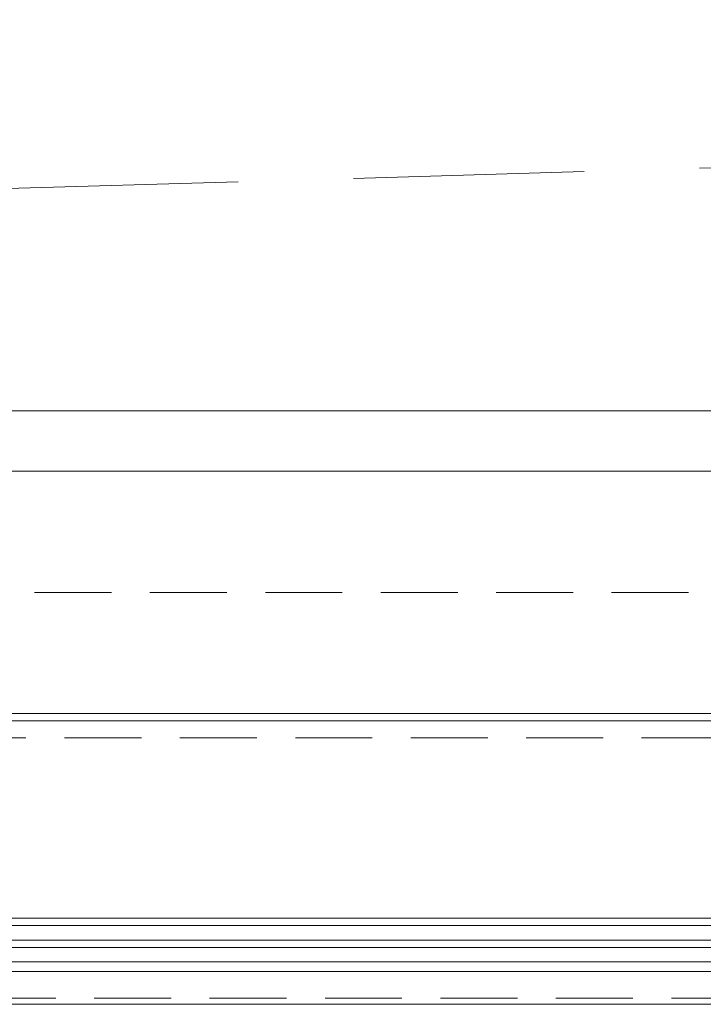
# Model space of a CAD drawing. Header units: millimetres. Extents: x 213386 to 506888, y 183055 to 450952.
# Tile 162 of 256: x 381484 to 382049, y 284292 to 285105. Entities that reach past the tile are written whole.
import ezdxf

# ---------------------------------------------------------------- set-up
doc = ezdxf.new("R2010")
doc.units = ezdxf.units.MM
doc.linetypes.add('ČÁRKOVANÁ', pattern=[19.05, 12.7, -6.35])
for name, color, linetype, lineweight in [('FASÁDA DETAILNÍ', 255, 'Continuous', 0), ('KOTY', 255, 'Continuous', 0), ('NOVA', 255, 'Continuous', 0), ('TENKA', 255, 'Continuous', 0)]:
    doc.layers.add(name, color=color, linetype=linetype, lineweight=lineweight)
doc.layers.add('PLOCHY K PRONÁJMU', color=255, linetype='Continuous', lineweight=0, plot=False)
doc.layers.get('KOTY').off()

# ---------------------------------------------------------------- blocks, each defined once
blk = doc.blocks.new('NOVÁ PODLAHA')
at = {"layer": 'NOVA', "linetype": 'ČÁRKOVANÁ', "ltscale": 15}
blk.add_line((0, 0), (25700, 750), dxfattribs=at)
at = {"layer": 'NOVA'}
blk.add_lwpolyline([(25700, 16457.5), (25700, 0), (0, 0), (0, 15942.5)], dxfattribs=at)

msp = doc.modelspace()

# ---------------------------------------------------------------- linework, layer by layer
at = {"layer": 'FASÁDA DETAILNÍ'}
for p, q in [((382920.14, 284526.15), (380283.14, 284526.15)), ((387044.81, 284363.15), (373041.64, 284363.15)), ((393344.81, 284363.15), (373041.64, 284363.15)), ((386081.14, 284363.15), (381213.47, 284363.15)), ((373041.64, 284357.15), (387044.81, 284357.15)), ((373041.64, 284357.15), (393344.81, 284357.15)), ((381213.47, 284357.15), (386073.6, 284357.15)), ((387044.81, 284345.15), (373041.64, 284345.15)), ((393344.81, 284345.15), (373041.64, 284345.15)), ((386073.6, 284345.15), (381213.47, 284345.15)), ((373041.64, 284339.15), (387044.81, 284339.15)), ((373041.64, 284339.15), (393344.81, 284339.15)), ((381213.47, 284339.15), (386073.6, 284339.15)), ((387044.81, 284327.15), (373041.64, 284327.15)), ((393344.81, 284327.15), (373041.64, 284327.15)), ((386073.6, 284327.15), (381213.47, 284327.15)), ((373041.64, 284319.15), (399616.64, 284319.15)), ((380272.14, 284319.15), (386081.14, 284319.15))]:
    msp.add_line(p, q, dxfattribs=at)
for points in [[(399616.64, 284292.15), (373036.64, 284292.15), (373036.64, 307972.15), (399616.64, 307972.15)], [(399376.64, 284532.15), (373276.64, 284532.15), (373276.64, 307732.15), (399376.64, 307732.15)], [(399176.64, 284732.15), (373476.64, 284732.15), (373476.64, 307532.15), (399176.64, 307532.15)]]:
    msp.add_lwpolyline(points, close=True, dxfattribs=at)
at = {"layer": 'FASÁDA DETAILNÍ', "linetype": 'ČÁRKOVANÁ', "ltscale": 5}
msp.add_lwpolyline([(399611.64, 284297.15), (373041.64, 284297.15), (373041.64, 307967.15), (399611.64, 307967.15)], close=True, dxfattribs=at)
at = {"layer": 'FASÁDA DETAILNÍ', "color": 7, "linetype": 'ČÁRKOVANÁ', "ltscale": 5}
for points in [[(399396.64, 284512.15), (373256.64, 284512.15), (373256.64, 307752.15), (399396.64, 307752.15)], [(399276.64, 284632.15), (373376.64, 284632.15), (373376.64, 307632.15), (399276.64, 307632.15)]]:
    msp.add_lwpolyline(points, close=True, dxfattribs=at)
at = {"layer": 'PLOCHY K PRONÁJMU', "ltscale": 5}
msp.add_lwpolyline([(373526.64, 307482.15), (399126.64, 307482.15), (399126.64, 284782.15), (373526.64, 284782.15)], close=True, dxfattribs=at)
msp.add_lwpolyline([(392626.64, 284782.15), (386326.64, 284782.15), (386586.64, 286172.15), (386586.64, 286892.15), (386066.64, 286892.15), (386066.64, 286172.15), (386586.64, 286172.15), (386326.64, 284782.15), (380026.64, 284782.15), (380286.64, 286172.15), (380286.64, 286892.15), (379766.64, 286892.15), (379766.64, 286172.15), (380286.64, 286172.15), (380026.64, 284782.15), (373526.64, 284782.15)], dxfattribs=at)
at = {"layer": 'TENKA', "ltscale": 20}
msp.add_lwpolyline([(386289.14, 284732.15), (380064.14, 284732.15)], dxfattribs=at)

# ---------------------------------------------------------------- block references
at = {"layer": 'KOTY'}
msp.add_blockref('NOVÁ PODLAHA', (373476.64, 284732.15), dxfattribs=at)

doc.saveas('drawing.dxf')
